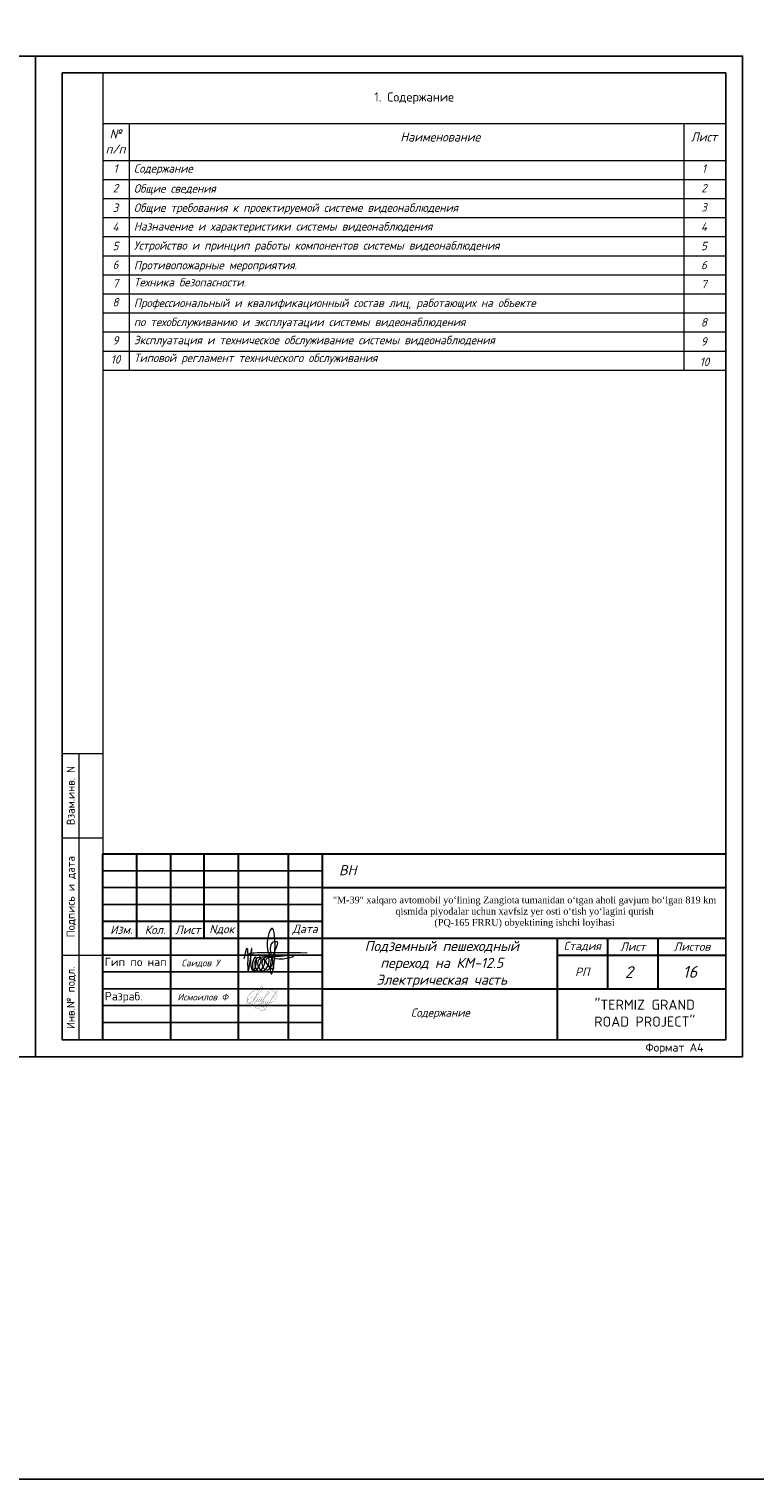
# Model space of a CAD drawing. Header units: millimetres. Extents: x 2008 to 593522, y -10016 to 93699.
# Tile 2 of 102: x 26582 to 48107, y -10016 to 33021. Entities that reach past the tile are written whole.
import ezdxf
from ezdxf.enums import TextEntityAlignment as Align

# ---------------------------------------------------------------- set-up
doc = ezdxf.new("R2010")
doc.units = ezdxf.units.MM
for name, color, linetype in [('pdf', 253, 'Continuous'), ('ВИДЕО', 7, 'Continuous'), ('Газопровод проект', 7, 'Continuous'), ('Спецификации и таблицы', 7, 'Continuous'), ('СС', 250, 'Continuous')]:
    doc.layers.add(name, color=color, linetype=linetype)
doc.layers.add('Text', color=7, linetype='Continuous', lineweight=25)
doc.layers.add('ВН', color=250, linetype='Continuous', lineweight=50)
doc.styles.add('ISO_1.0', font='isocpeur.ttf')
doc.styles.add('isocpeur', font='isocpeui.ttf')
doc.styles.add('ISOCREUR', font='isocpeur.ttf', dxfattribs={"width": 0.955, "oblique": 15})
doc.styles.add('ISOCRUP 700', font='isocpeui.ttf')
doc.styles.add('KAKTUS', font='isocpeur.ttf', dxfattribs={"height": 250})
doc.styles.add('MtXpl_ISOCPEUR', font='isocpeur.ttf')
doc.styles.get("Standard").update_dxf_attribs({"font": 'arial.ttf'})
doc.styles.add('ViTEXT', font='isocpeur.ttf')
doc.styles.add('ГОСТ 250', font='isocpeui.ttf', dxfattribs={"height": 300})

# ---------------------------------------------------------------- blocks, each defined once
blk = doc.blocks.new('подпис')
at = {"color": 5, "lineweight": 5}
blk.add_spline([(31479.7, 2343.7), (31482.5, 2353.6), (31483.5, 2330.4), (31487.2, 2353.5), (31487.2, 2332.9), (31488.1, 2331.3), (31490.9, 2345), (31489.2, 2343.1), (31490.4, 2331.2), (31495.6, 2344.6), (31491, 2341.8), (31494.6, 2331), (31499, 2343.9), (31493.7, 2341.7), (31498.6, 2331.3), (31503, 2345.2), (31497.9, 2342.1), (31502.3, 2332), (31506.8, 2344.3), (31501.3, 2342.8), (31507.8, 2333.1), (31508.5, 2359.9), (31510.6, 2360.5), (31506.1, 2340.8), (31506.4, 2328.4), (31509.9, 2346.1), (31506.7, 2373.1), (31507.9, 2344.6), (31528.8, 2346.5), (31518.2, 2345.9), (31494.3, 2346.2), (31488.1, 2347.2), (31541.9, 2349.3)], degree=3, dxfattribs=at)
blk = doc.blocks.new('подпс')
at = {"color": 5, "const_width": 0.05}
blk.add_lwpolyline([(0, 0), (1.9, 3.65, -0.041873), (2.69, 5.04, -0.116653), (2.95, 5.29, -0.604899), (3.28, 5.09, -0.056543), (3.18, 4.75, -0.072994), (2.35, 3.48), (1.45, 2.35), (0.89, 1.66), (-0.55, 0.32, -0.011825), (-1.1, -0.12, -0.31388), (-1.46, -0.02, -0.182705), (-1.51, 0.4, -0.055432), (-1.14, 1.08, -0.028053), (-0.83, 1.48, -0.085563), (-0.43, 1.81, -0.055889), (-0.02, 2.02, -0.145111), (0.43, 2.06, -0.209079), (0.65, 1.85, -0.041237), (0.73, 1.52, -0.07797), (0.7, 1.32, 0.034239), (0.59, 0.56, 0.071112), (0.62, 0.25, 0.569331), (0.94, 0.2), (1.13, 0.52), (1.33, 0.84), (1.74, 1.53), (1.38, 0.85, 0.462796), (1.49, 0.54, 0.14348), (1.61, 0.55, 0.087119), (1.86, 0.78), (1.94, 0.89), (2.35, 1.57), (1.99, 0.89, 0.462796), (2.1, 0.58, 0.14348), (2.22, 0.6, 0.087119), (2.47, 0.82), (2.55, 0.93), (2.96, 1.61), (2.6, 0.93, 0.462796), (2.71, 0.62, 0.14348), (2.83, 0.64, 0.087119), (3.09, 0.87), (3.16, 0.97), (3.8, 1.82), (4.49, 2.58, 0.036143), (4.92, 3.05, 0.054012), (5.13, 3.41, 0.217088), (5.14, 3.61, 0.309071), (5, 3.7, 0.203329), (4.81, 3.61, 0.018564), (4.69, 3.48, 0.029858), (4.48, 3.2, 0.043783), (4.22, 2.73), (3.8, 1.82), (3.32, 0.9), (2.8, 0.05), (2.51, -0.37), (2.21, -0.8), (1.86, -1.3, -0.119626), (1.58, -1.59, -0.26114), (1.22, -1.51, -0.236346), (1.14, -1.12, -0.109534), (1.41, -0.67, -0.093962), (2.12, -0.15, -0.062698), (2.47, -0.01), (3.07, 0.16, 0.171882), (3.33, 0.32, 0.037507), (3.75, 0.99, -0.001655), (3.38, 0.31, 0.42906), (3.5, 0.01, 0.14348), (3.62, 0.02, 0.087119), (3.88, 0.25), (3.95, 0.35, 0.037507), (4.37, 1.03, -0.001655), (4, 0.35, 0.42906), (4.12, 0.04, 0.14348), (4.24, 0.06, 0.087119), (4.5, 0.29), (4.58, 0.39, 0.037507), (4.99, 1.07, -0.001655), (4.62, 0.39, 0.42906), (4.74, 0.08, 0.14348), (4.87, 0.09, 0.050748), (5.13, 0.31, 0.03225), (5.46, 0.78), (5.46, 0.78), (6.56, 2.21), (6.91, 2.69, 0.002511), (7.2, 3.08, 0.07253), (7.51, 3.62, 0.078361), (7.52, 3.76, 0.371118), (7.41, 3.88, 0.183193), (7.21, 3.81, 0.02936), (7.07, 3.67, 0.063684), (6.85, 3.38, 0.015486), (6.59, 2.92), (5.46, 0.78), (5.18, 0.24), (4.88, -0.18), (4.6, -0.62, 0.00834), (4.24, -1.12, -0.055888), (3.95, -1.4, -0.283957), (3.59, -1.32, -0.12577), (3.52, -0.93, -0.182417), (3.79, -0.5, -0.083536), (4.23, -0.22, -0.013062), (4.89, 0.04), (5.46, 0.23), (5.74, 0.33, 0.116004), (7.08, 1.56, 0.428715), (6.63, 3.64, 0.12721), (4.71, 4.23, 0.041028), (1.72, 4.11, 0.144633), (-0.31, 3.23, 0.091884), (-1.22, 2.14, 0.133661), (-1.45, 1.21, 0.309429), (-0.55, -0.04, 0.080388), (1.42, -0.42, 0.056896), (2.95, -0.29, -0.961806), (3.09, -0.87, 0.165029), (2.35, -1.39, 0.375592), (2.38, -1.79, 0.325472), (3.47, -1.95, -0.206053), (4.22, -1.89)], format="xyb", dxfattribs=at)
blk = doc.blocks.new('УГЛАВОЙ ШТАМП')
at = {"layer": 'ВИДЕО', "lineweight": 30, "ltscale": 0.3}
for p, q in [((-852427, 453631), (-852427, 459150)), ((-852427, 459150), (-833927, 459150)), ((-852427, 453631), (-852427, 459150)), ((-852427, 459150), (-833927, 459150)), ((-851427, 459150), (-851427, 456650)), ((-851427, 459150), (-851427, 456650)), ((-850409, 453631), (-850409, 459150)), ((-850409, 453631), (-850409, 459150)), ((-849427, 459150), (-849427, 456650)), ((-849427, 459150), (-849427, 456650)), ((-848409, 459150), (-848409, 453631)), ((-848409, 459150), (-848409, 453631)), ((-846909, 453631), (-846909, 459150)), ((-846909, 453631), (-846909, 459150)), ((-845909, 459150), (-845909, 453631)), ((-845909, 459150), (-845909, 453631)), ((-845909, 458150), (-833927, 458150)), ((-845909, 458150), (-833927, 458150)), ((-852427, 457150), (-845909, 457150)), ((-852427, 457150), (-845909, 457150)), ((-852427, 456650), (-833927, 456650)), ((-852427, 456650), (-833927, 456650)), ((-838938, 456650), (-838938, 453631)), ((-838938, 456650), (-838938, 453631)), ((-837438, 456650), (-837438, 455150)), ((-837438, 456650), (-837438, 455150)), ((-835938, 455150), (-835938, 456650)), ((-835938, 455150), (-835938, 456650)), ((-838938, 456150), (-833927, 456150)), ((-838938, 456150), (-833927, 456150)), ((-845909, 455150), (-833927, 455150)), ((-845909, 455150), (-833927, 455150))]:
    blk.add_line(p, q, dxfattribs=at)
at = {"layer": 'ВИДЕО', "color": 250, "lineweight": 25, "ltscale": 0.3}
for p, q in [((-852427, 458650), (-845909, 458650)), ((-852427, 458650), (-845909, 458650)), ((-852427, 458150), (-845909, 458150)), ((-852427, 458150), (-845909, 458150)), ((-852427, 457650), (-845909, 457650)), ((-852427, 457650), (-845909, 457650)), ((-852427, 454150), (-845909, 454150)), ((-852427, 454150), (-845909, 454150))]:
    blk.add_line(p, q, dxfattribs=at)
at = {"layer": 'ВИДЕО', "color": 7}
for p, q in [((-852427, 456150), (-845909, 456150)), ((-852427, 456150), (-845909, 456150)), ((-852427, 455650), (-845909, 455650)), ((-852427, 455650), (-845909, 455650)), ((-852427, 455150), (-845909, 455150)), ((-852427, 455150), (-845909, 455150)), ((-852427, 454650), (-845909, 454650)), ((-852427, 454650), (-845909, 454650))]:
    blk.add_line(p, q, dxfattribs=at)
at = {"color": 0, "lineweight": 5, "xscale": 30, "yscale": 30, "zscale": 30}
blk.add_blockref('подпис', (-1792618, 385740), dxfattribs=at)
at = {"color": 5, "xscale": 100, "yscale": 100, "zscale": 100}
blk.add_blockref('подпс', (-847995, 454707), dxfattribs=at)
at = {"color": 250, "insert": (-845153, 458668), "char_height": 300, "width": 1500, "attachment_point": 5, "style": 'KAKTUS'}
blk.add_mtext('{\\fISOCPEUR|b0|i1|c204|p34;\\C0;ВН}', dxfattribs=at)
at = {"color": 7, "insert": (-839903, 457418), "char_height": 200, "width": 11662.65, "attachment_point": 5, "style": 'KAKTUS'}
blk.add_mtext('\\pxqc;{\\fTimes New Roman|b0|i0|c204|p18;\\C0;"M-39" xalqaro avtomobil yo‘lining Zangiota tumanidan o‘tgan aholi gavjum bo‘lgan 819 km qismida piyodalar uchun xavfsiz yer osti o‘tish yo‘lagini qurish \\P(PQ-165 FRRU) obyektining ishchi loyihasi}', dxfattribs=at)
at = {"lineweight": 5, "insert": (-842361, 456567), "char_height": 300, "width": 5259.89, "attachment_point": 2, "style": 'isocpeur'}
blk.add_mtext('\\pxqc;Подземный пешеходный переход на КМ-12.5 Электрическая часть', dxfattribs=at)
at = {"linetype": 'Continuous', "lineweight": 9, "char_height": 200, "width": 2678.92, "attachment_point": 5}
for s, insert in [('{\\fISOCPEUR|b0|i1|c204|p34;Саидов У}', (-849522, 455900)), ('{\\fISOCPEUR|b0|i1|c204|p34; Исмоилов Ф}', (-849522, 454900))]:
    blk.add_mtext(s, dxfattribs=dict(at, insert=insert))
at = {"layer": 'Text', "color": 7, "lineweight": 25, "insert": (-838255, 454424), "char_height": 300, "width": 3837.88, "attachment_point": 4, "style": 'ISO_1.0'}
blk.add_mtext('\\pxqc;{\\C256;"TERMIZ GRAND ROAD PROJECT"}', dxfattribs=at)
at = {"layer": 'ВИДЕО', "color": 7, "char_height": 250, "width": 12129.34, "attachment_point": 5, "style": 'ГОСТ 250'}
for s, insert in [('\\pi170;Дата', (-846504, 456900)), ('\\pi170;Дата', (-846504, 456900)), ('\\pi206.89;Лист', (-850004, 456900)), ('\\pi206.89;Лист', (-850004, 456900)), ('\\pi222.5;Nдок', (-849004, 456900)), ('\\pi222.5;Nдок', (-849004, 456900)), ('\\pi260;Изм.', (-852004, 456900)), ('\\pi260;Изм.', (-852004, 456900)), ('\\pi265;Кол.', (-851004, 456900)), ('\\pi265;Кол.', (-851004, 456900))]:
    blk.add_mtext(s, dxfattribs=dict(at, insert=insert))
at = {"layer": 'ВИДЕО', "lineweight": 30, "ltscale": 0.3, "width": 12000, "attachment_point": 5, "style": 'ГОСТ 250'}
for s, insert, char_height in [('Стадия', (-838188, 456400), 250), ('Стадия', (-838188, 456400), 250), ('Лист', (-836688, 456400), 250), ('Лист', (-836688, 456400), 250), ('Листов', (-834933, 456400), 250), ('Листов', (-834933, 456400), 250), ('РП', (-838188, 455650), 250), ('\\pxt25;16', (-834992, 455650), 350)]:
    blk.add_mtext(s, dxfattribs=dict(at, insert=insert, char_height=char_height))
at = {"layer": 'Газопровод проект', "lineweight": 25, "style": 'ISO_1.0'}
for s, p in [('Гип по нап', (-852369, 455819, -47755)), ('Разраб.', (-852363, 454802, -125361))]:
    blk.add_text(s, height=250, dxfattribs=at).set_placement(p)

msp = doc.modelspace()

# ---------------------------------------------------------------- linework, layer by layer
at = {"color": 1}
msp.add_lwpolyline([(505279.0736, -10016.2585), (2007.9716, -10016.2585), (2007.9716, 70378.1399), (505279.0736, 70378.1399)], close=True, dxfattribs=at)
at = {"layer": 'pdf', "color": 251, "true_color": 0x636466}
for points in [[(26770.4328, 2516.9116), (5770.4328, 2516.9116), (5770.4328, 32216.9116), (26770.4328, 32216.9116)], [(47770.4328, 2516.9116), (26770.4328, 2516.9116), (26770.4328, 32216.9116), (47770.4328, 32216.9116)]]:
    msp.add_lwpolyline(points, close=True, dxfattribs=at)
at = {"layer": 'pdf', "color": 252, "linetype": 'Continuous', "ltscale": 15, "true_color": 0x939598}
msp.add_lwpolyline([(27570.4328, 31716.9132), (47270.4328, 31716.9132), (47270.4328, 3016.9132), (27570.4328, 3016.9132)], close=True, dxfattribs=at)
at = {"layer": 'ВН', "color": 250, "lineweight": 13}
for p, q in [((46020.829, 30216.9116), (46020.829, 22897.1598)), ((28770.4328, 29122.3308), (47261.992, 29122.3308)), ((28770.4328, 28556.4062), (47261.992, 28556.4062)), ((28770.4328, 27990.4815), (47261.992, 27990.4815)), ((28770.4328, 27424.5569), (47261.992, 27424.5569)), ((28770.4328, 26858.6323), (47261.992, 26858.6323)), ((28770.4328, 26292.7076), (47261.992, 26292.7076)), ((28770.4328, 25726.783), (47261.992, 25726.783)), ((28770.4328, 25160.8583), (47261.992, 25160.8583)), ((28770.4328, 24594.9337), (47261.992, 24594.9337)), ((28770.4328, 24029.009), (47261.992, 24029.009)), ((28770.4328, 23463.0844), (47261.992, 23463.0844)), ((28770.4328, 22897.1598), (47261.992, 22897.1598)), ((28770.4243, 3016.9116), (28770.4243, 8516.9116))]:
    msp.add_line(p, q, dxfattribs=at)
msp.add_lwpolyline([(29553.723, 30216.9116), (29553.723, 22897.1598)], dxfattribs=at)
at = {"layer": 'СС', "color": 250, "lineweight": 13}
for p, q in [((28770.4328, 30216.9116), (47261.992, 30216.9116)), ((27570.4328, 3016.9116), (27570.4328, 11516.9116)), ((27570.4328, 11516.9116), (28770.4328, 11516.9116)), ((28070.4328, 3016.9116), (28070.4328, 11516.9116)), ((27570.4328, 9016.9116), (28770.4328, 9016.9116)), ((28770.4328, 5516.9116), (27570.4328, 5516.9116)), ((28770.4328, 3016.9116), (27570.4328, 3016.9116))]:
    msp.add_line(p, q, dxfattribs=at)
for points in [[(5770.4328, 2516.9116), (26770.4328, 2516.9116), (26770.4328, 32216.9116), (5770.4328, 32216.9116)], [(26770.4328, 2516.9116), (47770.4328, 2516.9116), (47770.4328, 32216.9116), (26770.4328, 32216.9116)], [(28770.4328, 3016.9116), (47270.4328, 3016.9116), (47270.4328, 31716.9116), (28770.4328, 31716.9116)]]:
    msp.add_lwpolyline(points, close=True, dxfattribs=at)

# ---------------------------------------------------------------- block references
for p in [(860197.7666, -450613.6609), (881197.7666, -450613.6625)]:
    msp.add_blockref('УГЛАВОЙ ШТАМП', p)

# ---------------------------------------------------------------- texts
at = {"layer": 'ВН', "color": 250, "lineweight": 30, "style": 'ViTEXT'}
msp.add_text('Формат А4', height=250, dxfattribs=at).set_placement((44883.4532, 2668.6154))
at = {"layer": 'ВН', "color": 250, "lineweight": 13, "char_height": 250, "style": 'ISOCREUR'}
for s, insert, width, attachment_point in [('{\\H1.0833x;№ \\Pп/п}', (29151.0508, 29683.0034), 11388, 5), ('{\\H1.0833x;\\C256;\\c0;Наименование}', (38793.3434, 29816.9116), 11388, 5), ('{\\H1.0833x;\\C256;\\c0;Лист}', (46620.3543, 29816.9116), 11388, 5), ('1', (29151.0508, 28877.5552), 11388, 5), ('{\\fISOCPEUR|b0|i0|c204|p34;\\C256;Содержание}', (29695.8177, 29007.1591), 16498.43098, 1), ('1', (46620.3543, 28877.5552), 11388, 5), ('2', (29151.0508, 28296.0183), 11388, 5), ('\\pxql,t14;{\\fISOCPEUR|b0|i0|c204|p34;\\C256;Общие сведения}', (29695.8177, 28411.3552), 16498.43098, 1), ('2', (46620.3543, 28296.0183), 11388, 5), ('3', (29151.0508, 27715.8267), 11388, 5), ('\\pxql,t14;{\\C256;Общие требования к проектируемой системе видеонаблюдения}', (29695.8177, 27842.3014), 16498.43098, 1), ('3', (46620.3543, 27730.0936), 11388, 5), ('4', (29151.0508, 27146.029), 11388, 5), ('\\pxql,t0,17;{\\C256;Назначение и характеристики системы видеонаблюдения}', (29695.8177, 27287.7093), 16498.43098, 1), ('4', (46620.3543, 27149.9021), 11388, 5), ('5', (29151.0508, 26580.8483), 11388, 5), ('{\\C256;Устройство и принцип работы компонентов системы видеонаблюдения}', (29695.8177, 26721.7847), 16498.43098, 1), ('5', (46620.3543, 26580.1043), 11388, 5), ('6', (29151.0508, 26026.2562), 11388, 5), ('\\pxql,t14;{\\fISOCPEUR|b0|i0|c204|p34;\\C256;Противопожарные мероприятия.}', (29695.8177, 26137.4288), 16498.43098, 1), ('6', (46620.3543, 26014.9236), 11388, 5), ('7', (29151.0508, 25476.3831), 11388, 5), ('\\pxb0.25,ql,t14;{\\fISOCPEUR|b0|i0|c204|p34;\\C256;Техника безопасности.}', (29695.8177, 25630.5902), 16498.43098, 1), ('7', (46620.3543, 25446.0065), 11388, 5), ('8', (29151.0508, 24910.4584), 11388, 5), ('\\pxql;{\\C256;Профессиональный и квалификационный состав лиц, работающих на объекте}', (29695.8177, 25017.0986), 16498.43098, 1), ('\\pxql;{\\C256;по техобслуживанию и эксплуатации системы видеонаблюдения}', (29695.8177, 24451.174), 16498.43098, 1), ('8', (46620.3543, 24314.1572), 11388, 5), ('9', (29151.0508, 23778.6091), 11388, 5), ('\\pxb0.25,ql,t14;{\\C256;Эксплуатация и техническое обслуживание системы видеонаблюдения}', (29695.8177, 23913.8182), 16498.43098, 1), ('9', (46620.3543, 23748.2326), 11388, 5), ('10', (29151.0508, 23212.6845), 11388, 5), ('\\pxb0.25,ql,t14;{\\C256;Типовой регламент технического обслуживания}', (29695.8177, 23385.2322), 16498.43098, 1), ('10', (46636.5058, 23140.0099), 11388, 5)]:
    msp.add_mtext(s, dxfattribs=dict(at, insert=insert, width=width, attachment_point=attachment_point))
at = {"layer": 'ВН', "color": 250, "lineweight": 30, "insert": (38795.4385, 3792.5722), "char_height": 250, "width": 6210.63915, "attachment_point": 5, "style": 'ISOCREUR'}
msp.add_mtext('Содержание', dxfattribs=at)
at = {"layer": 'Спецификации и таблицы', "lineweight": 25, "style": 'ISOCRUP 700'}
msp.add_text('2', height=350, dxfattribs=at).set_placement((44275.6263, 4854.5504))
at = {"layer": 'СС', "color": 250, "lineweight": 13, "style": 'MtXpl_ISOCPEUR'}
for s, p in [('Взам.инв. N', (27820.4328, 10266.9116)), ('Подпись и дата', (27820.4328, 7266.9116)), ('Инв.№ подл.', (27820.4328, 4266.9116))]:
    msp.add_text(s, height=235, rotation=90, dxfattribs=at).set_placement(p, align=Align.MIDDLE_CENTER)
at = {"layer": 'СС', "color": 250, "lineweight": 13, "insert": (38016.2124, 30966.9116), "char_height": 270.825, "width": 11388, "attachment_point": 5, "style": 'ViTEXT'}
msp.add_mtext('{\\fISOCPEUR|b1|i0|c204|p34;1. Содержание}', dxfattribs=at)

doc.saveas('drawing.dxf')
